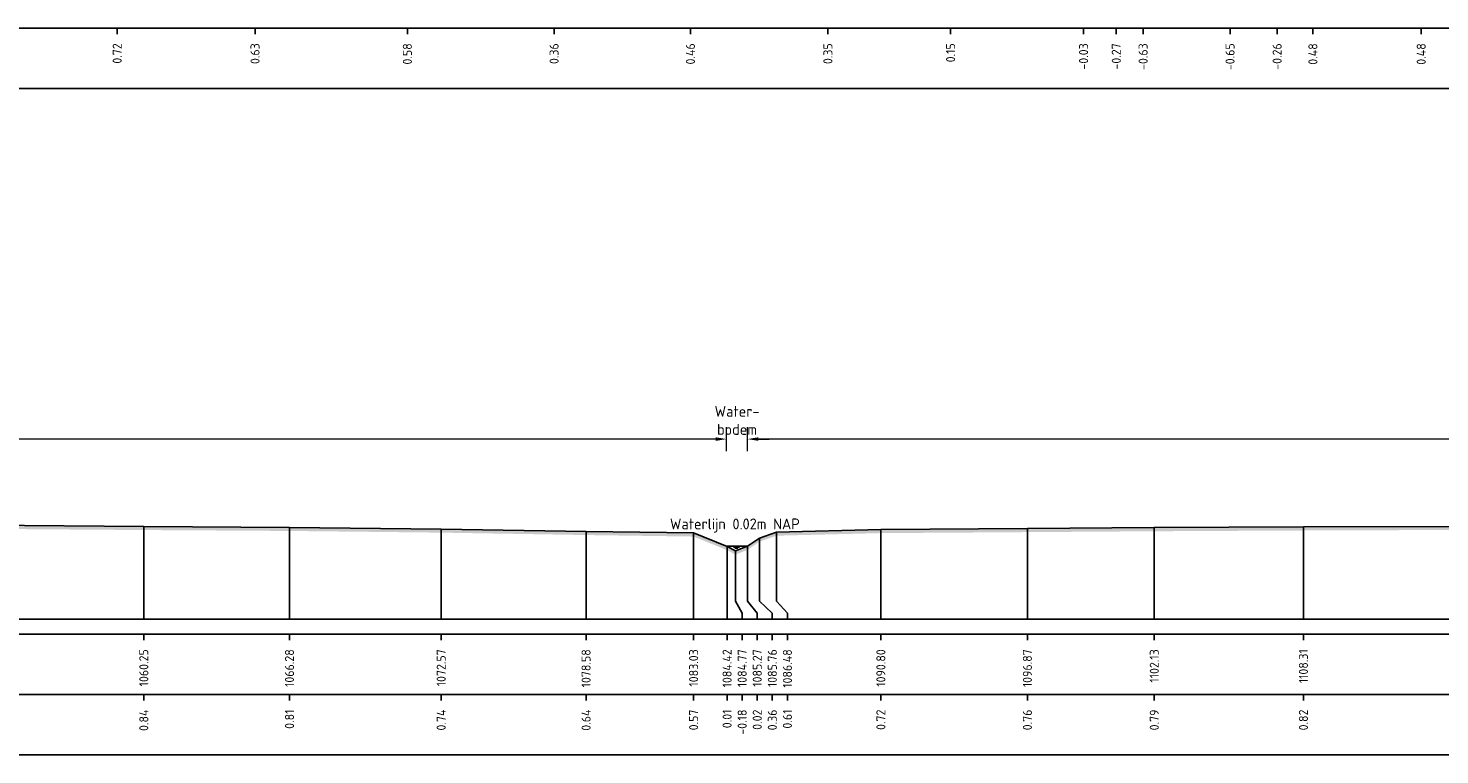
# Model space of a CAD drawing. Header units: metres. Extents: x 128583 to 136452, y 412329 to 415128.
# Tile 156 of 256: x 134681 to 134739, y 414688 to 414718. Entities that reach past the tile are written whole.
import ezdxf
from ezdxf.enums import TextEntityAlignment as Align

# ---------------------------------------------------------------- set-up
doc = ezdxf.new("R2010")
doc.units = ezdxf.units.M
doc.header["$PDMODE"] = 35
doc.header["$PDSIZE"] = 0.075
for name, color, linetype, lineweight in [('X-ME-AL-PROFIEL_HUIDIG MAAIVELD-GD', 8, 'Continuous', 0), ('X-XX-AL-DETAIL1-M', 7, 'Continuous', 18), ('X-XX-AL-NAP-T18', 7, 'Continuous', 18)]:
    doc.layers.add(name, color=color, linetype=linetype, lineweight=lineweight)
for name, color, linetype in [('X-ME-AL-PROFIEL_MAAIVELD-GD', 8, 'Continuous'), ('X-ME-AL-PROFIEL_WATERLIJN-GD', 150, 'Continuous'), ('X-ME-AL-PROFIELRASTER-S', 7, 'Continuous')]:
    doc.layers.add(name, color=color, linetype=linetype)
doc.styles.add('NLCS-ISO-ANNOTATIEF-T18', font='NLCS-ISO.ttf', dxfattribs={"height": 1.8})
doc.styles.add('NLCS-ISO-ANNOTATIVE-T18', font='NLCS-ISO.ttf', dxfattribs={"height": 1.8})
doc.dimstyles.new('NLCS-ANNOTATIEF-T18-PIJL_L2_H0', dxfattribs={"dimtxt": 2.5, "dimasz": 1.8, "dimexe": 2, "dimexo": 2, "dimgap": 0.7, "dimtad": 1, "dimzin": 0, "dimdsep": 46, "dimtxsty": 'NLCS-ISO-ANNOTATIEF-T18', "dimcen": 0, "dimdle": 2, "dimclrd": 256, "dimclre": 256, "dimclrt": 10, "dimaunit": 2, "dimadec": 0, "dimazin": 0, "dimtfac": 1, "dimtdec": 3, "dimtofl": 0, "dimtmove": 0, "dimatfit": 3, "dimfxl": 2, "dimfxlon": 1, "dimtfillclr": 256, "dimtolj": 1, "dimtzin": 0, "dimlwd": -1, "dimlwe": -1, "dimarcsym": 0})

# ---------------------------------------------------------------- blocks, each defined once
blk = doc.blocks.new('SAL-PROFIELRASTER_BALK_EIND1-D')
at = {"color": 0, "linetype": 'ByBlock', "lineweight": -2, "flags": 128}
for points in [[(0, 0), (1, 0)], [(0, -2.5), (1, -2.5)], [(0, -12.5), (1, -12.5)]]:
    blk.add_lwpolyline(points, dxfattribs=at)
blk = doc.blocks.new('SAL-PROFIELRASTER_BALK_EIND2-D')
at = {"color": 0, "linetype": 'ByBlock', "lineweight": -2}
blk.add_line((1, -12.5), (0, -12.5), dxfattribs=at)
blk = doc.blocks.new('SAL-PROFIELRASTER_BALK_DATA-D')
at = {"color": 0, "linetype": 'ByBlock', "lineweight": -2}
blk.add_lwpolyline([(0, -3.5), (0, -2.5)], dxfattribs=at)
at = {"color": 0, "linetype": 'ByBlock', "lineweight": -2, "style": 'NLCS-ISO-ANNOTATIVE-T18'}
blk.add_attdef('GETAL', text='', height=1.5, rotation=90, dxfattribs=at).set_placement((0.75, -5), align=Align.RIGHT)
blk = doc.blocks.new('SAL-PROFIELRASTER_AANHAAL-D')
at = {"color": 9, "linetype": 'ByBlock', "lineweight": -2, "flags": 128}
blk.add_lwpolyline([(0, 1), (0, 0)], dxfattribs=at)
blk = doc.blocks.new('SAL-PROFIELRASTER_AANHAAL_STAGGER-D')
at = {"color": 9, "linetype": 'ByBlock', "lineweight": -2, "flags": 128}
for points in [[(0, 0), (0, -0.25)], [(0, -0.25), (1, -0.75)], [(1, -0.75), (1, -1)]]:
    blk.add_lwpolyline(points, dxfattribs=at)
blk = doc.blocks.new('*D293')
at = {"layer": 'Defpoints', "color": 0, "transparency": 16777216}
for p in [(134591.668, 414700.734), (134591.668, 414696.255), (134709.666, 414696.288)]:
    blk.add_point(p, dxfattribs=at)
at = {"layer": 'X-XX-AL-DETAIL1-M', "transparency": 16777216}
for p, q in [((134591.668, 414700.234), (134591.668, 414701.234)), ((134709.666, 414700.234), (134709.666, 414701.234)), ((134709.216, 414700.734), (134592.118, 414700.734))]:
    blk.add_line(p, q, dxfattribs=at)
for points in [[(134592.118, 414700.809), (134592.118, 414700.659), (134591.668, 414700.734)], [(134709.216, 414700.809), (134709.216, 414700.659), (134709.666, 414700.734)]]:
    blk.add_solid(points, dxfattribs=at)
at = {"layer": 'X-XX-AL-DETAIL1-M', "color": 10, "transparency": 16777216, "insert": (134650.667, 414701.134), "char_height": 0.45, "attachment_point": 5, "style": 'NLCS-ISO-ANNOTATIEF-T18'}
blk.add_mtext('\\A1;Gras', dxfattribs=at)
blk = doc.blocks.new('*D294')
at = {"layer": 'Defpoints', "color": 0, "transparency": 16777216}
for p in [(134709.666, 414700.734), (134709.666, 414696.288), (134710.537, 414696.288)]:
    blk.add_point(p, dxfattribs=at)
at = {"layer": 'X-XX-AL-DETAIL1-M', "transparency": 16777216}
for p, q in [((134709.666, 414700.234), (134709.666, 414701.234)), ((134710.537, 414700.234), (134710.537, 414701.234)), ((134709.216, 414700.734), (134708.766, 414700.734)), ((134710.987, 414700.734), (134711.437, 414700.734))]:
    blk.add_line(p, q, dxfattribs=at)
for points in [[(134709.216, 414700.809), (134709.216, 414700.659), (134709.666, 414700.734)], [(134710.987, 414700.809), (134710.987, 414700.659), (134710.537, 414700.734)]]:
    blk.add_solid(points, dxfattribs=at)
at = {"layer": 'X-XX-AL-DETAIL1-M', "color": 10, "transparency": 16777216, "insert": (134710.101, 414701.509), "char_height": 0.45, "attachment_point": 5, "style": 'NLCS-ISO-ANNOTATIEF-T18'}
blk.add_mtext('\\A1;Water-\\Pbodem', dxfattribs=at)
blk = doc.blocks.new('*D296')
at = {"layer": 'Defpoints', "color": 0, "transparency": 16777216}
for p in [(134710.537, 414700.734), (134710.537, 414696.288), (134819.675, 414696.347)]:
    blk.add_point(p, dxfattribs=at)
at = {"layer": 'X-XX-AL-DETAIL1-M', "transparency": 16777216}
for p, q in [((134710.537, 414700.234), (134710.537, 414701.234)), ((134819.675, 414700.234), (134819.675, 414701.234)), ((134819.225, 414700.734), (134710.987, 414700.734))]:
    blk.add_line(p, q, dxfattribs=at)
for points in [[(134710.987, 414700.809), (134710.987, 414700.659), (134710.537, 414700.734)], [(134819.225, 414700.809), (134819.225, 414700.659), (134819.675, 414700.734)]]:
    blk.add_solid(points, dxfattribs=at)
at = {"layer": 'X-XX-AL-DETAIL1-M', "color": 10, "transparency": 16777216, "insert": (134765.106, 414701.134), "char_height": 0.45, "attachment_point": 5, "style": 'NLCS-ISO-ANNOTATIEF-T18'}
blk.add_mtext('\\A1;Gras', dxfattribs=at)

msp = doc.modelspace()

# ---------------------------------------------------------------- hatches: boundary and pattern name
at = {"layer": 'X-ME-AL-PROFIEL_HUIDIG MAAIVELD-GD'}
h = msp.add_hatch(dxfattribs=at)
h.set_pattern_fill('AGR-MAAIVELD', color=256, scale=0.1, pattern_type=2)
h.set_pattern_definition([(45, (-1320.6644, -135.9693), (-0.5000001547, 0.5000001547), []), (45, (-1320.73584, -135.89786), (0, 1.0000003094), [0.707107, -0.707107]), (45, (-1320.8073, -135.8264), (0, 1.0000003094), [0.707107, -0.707107]), (45, (-1320.8797, -135.754), (0, 1.0000003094), [0.707107, -0.707107]), (45, (-1320.9501, -135.6836), (0, 1.0000003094), [0.707107, -0.707107]), (45, (-1321.02155, -135.61215), (0, 1.0000003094), [0.707107, -0.707107]), (45, (-1321.093, -135.5407), (0, 1.0000003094), [0.707107, -0.707107]), (315, (-1320.6644, -135.9693), (0.5000001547, 0.5000001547), []), (315, (-1320.593, -135.89786), (1.0000003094, -3e-16), [0.707107, -0.707107]), (315, (-1320.52155, -135.8264), (1.0000003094, -3e-16), [0.707107, -0.707107]), (315, (-1320.4491, -135.754), (1.0000003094, -3e-16), [0.707107, -0.707107]), (315, (-1320.3787, -135.6836), (1.0000003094, -3e-16), [0.707107, -0.707107]), (315, (-1320.3073, -135.61215), (1.0000003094, -3e-16), [0.707107, -0.707107]), (315, (-1320.23584, -135.5407), (1.0000003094, -3e-16), [0.707107, -0.707107])])
h.paths.add_polyline_path([(135130.822, 414699.114), (135130.822, 414698.964), (135129.337, 414698.773), (135127.342, 414698.343), (135124.008, 414697.948), (135120.642, 414697.437), (135117.21, 414697.156), (135116.452, 414696.653), (135115.85, 414696.007), (135115.385, 414695.623), (135114.935, 414695.626), (135114.669, 414695.992), (135113.764, 414696.846), (135110.444, 414697.147), (135106.232, 414697.157), (135102.86, 414697.07), (135097.486, 414697.237), (135092.581, 414697.201), (135087.895, 414697.229), (135082.839, 414697.216), (135078.094, 414697.267), (135073.508, 414697.255), (135067.892, 414697.189), (135063.632, 414697.149), (135058.591, 414697.072), (135053.949, 414697.046), (135049.488, 414697.076), (135045.153, 414697.107), (135040.087, 414697.019), (135035.966, 414696.981), (135031.528, 414697.008), (135026.668, 414697.055), (135022.273, 414697.009), (135018.737, 414696.879), (135014.137, 414696.848), (135010.42, 414696.859), (135005.463, 414697.007), (135000.624, 414697.071), (134995.686, 414697.037), (134990.237, 414697.128), (134985.914, 414696.933), (134980.087, 414697.092), (134974.995, 414697.113), (134970.103, 414697.058), (134965.803, 414697.02), (134960.793, 414697.021), (134956.394, 414696.879), (134951.781, 414696.998), (134947.787, 414696.915), (134942.478, 414697.073), (134937.694, 414697.014), (134931.758, 414696.907), (134927.415, 414696.673), (134920.762, 414696.725), (134916.101, 414696.299), (134912.227, 414695.852), (134909.522, 414695.651), (134907.285, 414695.851), (134903.714, 414696.74), (134898.976, 414696.764), (134894.011, 414696.798), (134888.128, 414696.873), (134883.209, 414696.868), (134877.845, 414696.939), (134873.033, 414696.952), (134867.434, 414697.018), (134863.33, 414696.876), (134857.423, 414696.868), (134851.612, 414696.98), (134845.512, 414696.966), (134840.548, 414696.893), (134834.544, 414696.955), (134829.617, 414696.745), (134824.643, 414696.719), (134821.845, 414696.565), (134821.012, 414696.195), (134820.527, 414695.889), (134820.122, 414695.868), (134819.675, 414696.197), (134818.59, 414696.763), (134814.474, 414696.837), (134809.569, 414696.735), (134804.318, 414696.862), (134799.297, 414696.758), (134793.083, 414696.976), (134787.869, 414696.858), (134781.847, 414696.986), (134775.906, 414697.046), (134769.622, 414697.121), (134764.418, 414697.002), (134758.056, 414697.09), (134751.748, 414697.077), (134746.434, 414696.886), (134740, 414696.965), (134733.579, 414696.943), (134727.397, 414696.911), (134722.137, 414696.875), (134716.064, 414696.834), (134711.742, 414696.728), (134711.028, 414696.478), (134710.537, 414696.138), (134710.038, 414695.943), (134709.689, 414696.129), (134708.301, 414696.692), (134703.844, 414696.754), (134697.839, 414696.854), (134691.55, 414696.924), (134685.512, 414696.961), (134678.909, 414697.011), (134672.548, 414697.086), (134667.542, 414697), (134660.821, 414697.153), (134655.765, 414696.926), (134650.665, 414697.042), (134644.962, 414697.19), (134639.421, 414697.129), (134633.359, 414697.131), (134627.851, 414697.093), (134622.947, 414696.87), (134616.517, 414696.919), (134610.313, 414696.985), (134603.806, 414696.941), (134598.265, 414696.853), (134592.36, 414696.684), (134591.841, 414696.44), (134591.668, 414696.105), (134591.32, 414695.936), (134590.689, 414695.92), (134590.512, 414696.105), (134589.618, 414696.622), (134584.371, 414696.725), (134579.026, 414696.844), (134573.051, 414696.848), (134567.884, 414696.804), (134561.167, 414696.942), (134555.023, 414696.926), (134548.975, 414697.042), (134545.91, 414696.867), (134543.388, 414696.88), (134540.428, 414696.98), (134533.846, 414696.85), (134527.021, 414696.98), (134521.271, 414696.764), (134515.164, 414696.824), (134508.322, 414696.934), (134502.583, 414696.822), (134500.667, 414696.603), (134497.202, 414696.806), (134491.06, 414696.634), (134483.646, 414696.732), (134478.951, 414696.602), (134474.463, 414696.603), (134472.979, 414695.862), (134471.028, 414695.468), (134467.425, 414695.487), (134466.312, 414695.85), (134464.956, 414696.088), (134459.443, 414696.265), (134454.357, 414696.473), (134448.659, 414696.581), (134443.009, 414696.476), (134436.927, 414696.7), (134430.613, 414696.748), (134424.898, 414696.841), (134419.353, 414696.806), (134412.604, 414696.869), (134407.391, 414696.842), (134401.349, 414696.9), (134398.772, 414696.737), (134394.64, 414696.736), (134393.832, 414695.882), (134393.31, 414695.787), (134392.963, 414695.909), (134392.119, 414696.712), (134386.511, 414697.039), (134381.04, 414697.063), (134375.655, 414697.032), (134369.685, 414697.065), (134363.815, 414697.051), (134357.294, 414697.074), (134351.323, 414697.029), (134345.618, 414697.02), (134339.415, 414696.988), (134334.577, 414696.902), (134329.859, 414696.8), (134325.799, 414696.7), (134324.96, 414695.982), (134324.086, 414695.595), (134323.611, 414695.594), (134323.348, 414695.952), (134322.08, 414696.715), (134318.41, 414696.917), (134312.978, 414696.926), (134307.11, 414696.96), (134301.315, 414696.924), (134295.918, 414696.915), (134289.271, 414697.067), (134284.078, 414696.978), (134278.813, 414696.944), (134273.449, 414696.808), (134266.54, 414697.05), (134261.044, 414696.972), (134257.309, 414696.775), (134254.362, 414696.598), (134253.841, 414695.847), (134253.166, 414695.698), (134252.84, 414695.699), (134252.22, 414695.857), (134251.398, 414696.726), (134246.164, 414696.947), (134240.662, 414697.049), (134234.487, 414697.081), (134229.778, 414697.041), (134224.839, 414696.973), (134218.869, 414696.905), (134212.549, 414696.988), (134205.927, 414697.052), (134200.858, 414696.919), (134194.999, 414697.003), (134190.115, 414696.921), (134185.268, 414696.818), (134182.632, 414696.746), (134181.445, 414696.105), (134181.237, 414695.878), (134180.652, 414696.093), (134179.916, 414696.563), (134178.664, 414696.903), (134174.404, 414696.843), (134169.472, 414696.766), (134161.799, 414696.952), (134156.946, 414696.983), (134152.995, 414696.854), (134151.599, 414696.422), (134150.797, 414696.301), (134148.005, 414696.918), (134142.758, 414696.973), (134136.736, 414696.773), (134132.259, 414696.724), (134127.56, 414696.977), (134122.262, 414696.971), (134115.346, 414696.928), (134114.001, 414696.635), (134112.898, 414696.055), (134112.534, 414695.827), (134112.235, 414696.042), (134111.41, 414696.546), (134110.355, 414696.857), (134106.194, 414696.945), (134102.704, 414696.783), (134098.992, 414697.001), (134094.425, 414696.968), (134091.125, 414696.487), (134088.665, 414696.797), (134083.376, 414697.001), (134078.416, 414696.97), (134074.911, 414696.778), (134071.542, 414696.953), (134067.822, 414696.937), (134061.638, 414696.895), (134057.619, 414696.566), (134054.203, 414696.995), (134050.766, 414696.77), (134045.998, 414696.987), (134042.547, 414696.775), (134040.795, 414696.534), (134040.32, 414695.979), (134039.683, 414695.812), (134039.41, 414695.974), (134038.882, 414696.356), (134037.669, 414696.943), (134031.576, 414697.006), (134028.4, 414696.711), (134023.254, 414696.985), (134018.607, 414697.016), (134015.298, 414696.567), (134011.502, 414696.997), (134005.577, 414696.978), (134002.345, 414696.816), (133998.852, 414697), (133991.58, 414697.038), (133988.516, 414696.577), (133984.934, 414696.993), (133979.604, 414696.926), (133973.464, 414697.074), (133968.058, 414696.89), (133966.757, 414696.414), (133966.211, 414695.838), (133965.722, 414695.644), (133965.32, 414695.643), (133965.067, 414695.832), (133964.345, 414696.519), (133963.273, 414696.943), (133959.009, 414697.042), (133955.328, 414696.963), (133949.652, 414697.047), (133944.843, 414696.8), (133938.604, 414697.024), (133931.768, 414697.041), (133927.916, 414696.528), (133924.312, 414697.011), (133921.325, 414696.932), (133917.266, 414697.045), (133915.056, 414696.904), (133912.34, 414697.036), (133905.335, 414696.992), (133901.702, 414696.611), (133898.602, 414696.962), (133893.633, 414697.077), (133889.237, 414697.034), (133884.744, 414697.097), (133878.913, 414697.07), (133876.372, 414696.811), (133875.071, 414695.854), (133874.702, 414695.611), (133874.388, 414695.606), (133874.145, 414695.858), (133873.033, 414696.739), (133869.604, 414696.876), (133865.181, 414696.936), (133860.122, 414696.871), (133853.529, 414697.023), (133848.596, 414696.953), (133843.327, 414696.847), (133837.239, 414696.903), (133831.959, 414696.664), (133831.425, 414696.38), (133831.21, 414696.386), (133830.567, 414696.751), (133826.033, 414696.912), (133821.742, 414696.961), (133816.297, 414696.941), (133810.504, 414696.914), (133804.661, 414696.904), (133799.466, 414696.866), (133794.492, 414696.778), (133792.957, 414696.619), (133792.157, 414695.854), (133791.908, 414695.572), (133791.446, 414695.562), (133791.309, 414695.841), (133790.061, 414696.583), (133784.831, 414697.015), (133779.377, 414697.024), (133774.918, 414696.851), (133769.335, 414696.917), (133765.603, 414696.796), (133765.12, 414696.447), (133764.729, 414696.284), (133764.522, 414696.304), (133764.17, 414696.46), (133763.49, 414696.777), (133756.814, 414696.893), (133751.49, 414696.974), (133746.124, 414696.971), (133742.331, 414696.779), (133739.001, 414696.603), (133738.641, 414696.37), (133737.706, 414696.667), (133733.027, 414696.883), (133726.155, 414696.942), (133721.455, 414696.92), (133714.875, 414696.673), (133714.242, 414695.872), (133713.481, 414695.617), (133712.877, 414695.622), (133712.483, 414695.85), (133711.169, 414696.663), (133711.026, 414696.666), (133705.757, 414696.852), (133699.866, 414696.938), (133694.164, 414696.919), (133688.262, 414696.748), (133681.414, 414696.93), (133675.592, 414696.901), (133670.714, 414696.783), (133665.323, 414696.841), (133659.551, 414696.816), (133653.701, 414696.882), (133647.901, 414696.914), (133642.25, 414696.903), (133636.643, 414696.977), (133630.617, 414696.947), (133625.267, 414697.094), (133625.267, 414697.244), (133630.617, 414697.097), (133636.643, 414697.127), (133642.25, 414697.053), (133647.901, 414697.064), (133653.701, 414697.032), (133659.551, 414696.966), (133665.323, 414696.991), (133670.714, 414696.933), (133675.592, 414697.051), (133681.414, 414697.08), (133688.262, 414696.898), (133694.164, 414697.069), (133699.866, 414697.088), (133705.757, 414697.002), (133711.026, 414696.816), (133711.169, 414696.813), (133712.483, 414696), (133712.877, 414695.772), (133713.481, 414695.767), (133714.242, 414696.022), (133714.875, 414696.823), (133721.455, 414697.07), (133726.155, 414697.092), (133733.027, 414697.033), (133737.706, 414696.817), (133738.641, 414696.52), (133739.001, 414696.753), (133742.331, 414696.929), (133746.124, 414697.121), (133751.49, 414697.124), (133756.814, 414697.043), (133763.49, 414696.927), (133764.17, 414696.61), (133764.522, 414696.454), (133764.729, 414696.434), (133765.12, 414696.597), (133765.603, 414696.946), (133769.335, 414697.067), (133774.918, 414697.001), (133779.377, 414697.174), (133784.831, 414697.165), (133790.061, 414696.733), (133791.309, 414695.991), (133791.446, 414695.712), (133791.908, 414695.722), (133792.157, 414696.004), (133792.957, 414696.769), (133794.492, 414696.928), (133799.466, 414697.016), (133804.661, 414697.054), (133810.504, 414697.064), (133816.297, 414697.091), (133821.742, 414697.111), (133826.033, 414697.062), (133830.567, 414696.901), (133831.21, 414696.536), (133831.425, 414696.53), (133831.959, 414696.814), (133837.239, 414697.053), (133843.327, 414696.997), (133848.596, 414697.103), (133853.529, 414697.173), (133860.122, 414697.021), (133865.181, 414697.086), (133869.604, 414697.026), (133873.033, 414696.889), (133874.145, 414696.008), (133874.388, 414695.756), (133874.702, 414695.761), (133875.071, 414696.004), (133876.372, 414696.961), (133878.913, 414697.22), (133884.744, 414697.247), (133889.237, 414697.184), (133893.633, 414697.227), (133898.602, 414697.112), (133901.702, 414696.761), (133905.335, 414697.142), (133912.34, 414697.186), (133915.056, 414697.054), (133917.266, 414697.195), (133921.325, 414697.082), (133924.312, 414697.161), (133927.916, 414696.678), (133931.768, 414697.191), (133938.604, 414697.174), (133944.843, 414696.95), (133949.652, 414697.197), (133955.328, 414697.113), (133959.009, 414697.192), (133963.273, 414697.093), (133964.345, 414696.669), (133965.067, 414695.982), (133965.32, 414695.793), (133965.722, 414695.794), (133966.211, 414695.988), (133966.757, 414696.564), (133968.058, 414697.04), (133973.464, 414697.224), (133979.604, 414697.076), (133984.934, 414697.143), (133988.516, 414696.727), (133991.58, 414697.188), (133998.852, 414697.15), (134002.345, 414696.966), (134005.577, 414697.128), (134011.502, 414697.147), (134015.298, 414696.717), (134018.607, 414697.166), (134023.254, 414697.135), (134028.4, 414696.861), (134031.576, 414697.156), (134037.669, 414697.093), (134038.882, 414696.506), (134039.41, 414696.124), (134039.683, 414695.962), (134040.32, 414696.129), (134040.795, 414696.684), (134042.547, 414696.925), (134045.998, 414697.137), (134050.766, 414696.92), (134054.203, 414697.145), (134057.619, 414696.716), (134061.638, 414697.045), (134067.822, 414697.087), (134071.542, 414697.103), (134074.911, 414696.928), (134078.416, 414697.12), (134083.376, 414697.151), (134088.665, 414696.947), (134091.125, 414696.637), (134094.425, 414697.118), (134098.992, 414697.151), (134102.704, 414696.933), (134106.194, 414697.095), (134110.355, 414697.007), (134111.41, 414696.696), (134112.235, 414696.192), (134112.534, 414695.977), (134112.898, 414696.205), (134114.001, 414696.785), (134115.346, 414697.078), (134122.262, 414697.121), (134127.56, 414697.127), (134132.259, 414696.874), (134136.736, 414696.923), (134142.758, 414697.123), (134148.005, 414697.068), (134150.797, 414696.451), (134151.599, 414696.572), (134152.995, 414697.004), (134156.946, 414697.133), (134161.799, 414697.102), (134169.472, 414696.916), (134174.404, 414696.993), (134178.664, 414697.053), (134179.916, 414696.713), (134180.652, 414696.243), (134181.237, 414696.028), (134181.445, 414696.255), (134182.632, 414696.896), (134185.268, 414696.968), (134190.115, 414697.071), (134194.999, 414697.153), (134200.858, 414697.069), (134205.927, 414697.202), (134212.549, 414697.138), (134218.869, 414697.055), (134224.839, 414697.123), (134229.778, 414697.191), (134234.487, 414697.231), (134240.662, 414697.199), (134246.164, 414697.097), (134251.398, 414696.876), (134252.22, 414696.007), (134252.84, 414695.849), (134253.166, 414695.848), (134253.841, 414695.997), (134254.362, 414696.748), (134257.309, 414696.925), (134261.044, 414697.122), (134266.54, 414697.2), (134273.449, 414696.958), (134278.813, 414697.094), (134284.078, 414697.128), (134289.271, 414697.217), (134295.918, 414697.065), (134301.315, 414697.074), (134307.11, 414697.11), (134312.978, 414697.076), (134318.41, 414697.067), (134322.08, 414696.865), (134323.348, 414696.102), (134323.611, 414695.744), (134324.086, 414695.745), (134324.96, 414696.132), (134325.799, 414696.85), (134329.859, 414696.95), (134334.577, 414697.052), (134339.415, 414697.138), (134345.618, 414697.17), (134351.323, 414697.179), (134357.294, 414697.224), (134363.815, 414697.201), (134369.685, 414697.215), (134375.655, 414697.182), (134381.04, 414697.213), (134386.511, 414697.189), (134392.119, 414696.862), (134392.963, 414696.059), (134393.31, 414695.937), (134393.832, 414696.032), (134394.64, 414696.886), (134398.772, 414696.887), (134401.349, 414697.05), (134407.391, 414696.992), (134412.604, 414697.019), (134419.353, 414696.956), (134424.898, 414696.991), (134430.613, 414696.898), (134436.927, 414696.85), (134443.009, 414696.626), (134448.659, 414696.731), (134454.357, 414696.623), (134459.443, 414696.415), (134464.956, 414696.238), (134466.312, 414696), (134467.425, 414695.637), (134471.028, 414695.618), (134472.979, 414696.012), (134474.463, 414696.753), (134478.951, 414696.752), (134483.646, 414696.882), (134491.06, 414696.784), (134497.202, 414696.956), (134500.667, 414696.753), (134502.583, 414696.972), (134508.322, 414697.084), (134515.164, 414696.974), (134521.271, 414696.914), (134527.021, 414697.13), (134533.846, 414697), (134540.428, 414697.13), (134543.388, 414697.03), (134545.91, 414697.017), (134548.975, 414697.192), (134555.023, 414697.076), (134561.167, 414697.092), (134567.884, 414696.954), (134573.051, 414696.998), (134579.026, 414696.994), (134584.371, 414696.875), (134589.618, 414696.772), (134590.512, 414696.255), (134590.689, 414696.07), (134591.32, 414696.086), (134591.668, 414696.255), (134591.841, 414696.59), (134592.36, 414696.834), (134598.265, 414697.003), (134603.806, 414697.091), (134610.313, 414697.135), (134616.517, 414697.069), (134622.947, 414697.02), (134627.851, 414697.243), (134633.359, 414697.281), (134639.421, 414697.279), (134644.962, 414697.34), (134650.665, 414697.192), (134655.765, 414697.076), (134660.821, 414697.303), (134667.542, 414697.15), (134672.548, 414697.236), (134678.909, 414697.161), (134685.512, 414697.111), (134691.55, 414697.074), (134697.839, 414697.004), (134703.844, 414696.904), (134708.301, 414696.842), (134709.689, 414696.279), (134710.038, 414696.093), (134710.537, 414696.288), (134711.028, 414696.628), (134711.742, 414696.878), (134716.064, 414696.984), (134722.137, 414697.025), (134727.397, 414697.061), (134733.579, 414697.093), (134740, 414697.115), (134746.434, 414697.036), (134751.748, 414697.227), (134758.056, 414697.24), (134764.418, 414697.152), (134769.622, 414697.271), (134775.906, 414697.196), (134781.847, 414697.136), (134787.869, 414697.008), (134793.083, 414697.126), (134799.297, 414696.908), (134804.318, 414697.012), (134809.569, 414696.885), (134814.474, 414696.987), (134818.59, 414696.913), (134819.675, 414696.347), (134820.122, 414696.018), (134820.527, 414696.039), (134821.012, 414696.345), (134821.845, 414696.715), (134824.643, 414696.869), (134829.617, 414696.895), (134834.544, 414697.105), (134840.548, 414697.043), (134845.512, 414697.116), (134851.612, 414697.13), (134857.423, 414697.018), (134863.33, 414697.026), (134867.434, 414697.168), (134873.033, 414697.102), (134877.845, 414697.089), (134883.209, 414697.018), (134888.128, 414697.023), (134894.011, 414696.948), (134898.976, 414696.914), (134903.714, 414696.89), (134907.285, 414696.001), (134909.522, 414695.801), (134912.227, 414696.002), (134916.101, 414696.449), (134920.762, 414696.875), (134927.415, 414696.823), (134931.758, 414697.057), (134937.694, 414697.164), (134942.478, 414697.223), (134947.787, 414697.065), (134951.781, 414697.148), (134956.394, 414697.029), (134960.793, 414697.171), (134965.803, 414697.17), (134970.103, 414697.208), (134974.995, 414697.263), (134980.087, 414697.242), (134985.914, 414697.083), (134990.237, 414697.278), (134995.686, 414697.187), (135000.624, 414697.221), (135005.463, 414697.157), (135010.42, 414697.009), (135014.137, 414696.998), (135018.737, 414697.029), (135022.273, 414697.159), (135026.668, 414697.205), (135031.528, 414697.158), (135035.966, 414697.131), (135040.087, 414697.169), (135045.153, 414697.257), (135049.488, 414697.226), (135053.949, 414697.196), (135058.591, 414697.222), (135063.632, 414697.299), (135067.892, 414697.339), (135073.508, 414697.405), (135078.094, 414697.417), (135082.839, 414697.366), (135087.895, 414697.379), (135092.581, 414697.351), (135097.486, 414697.387), (135102.86, 414697.22), (135106.232, 414697.307), (135110.444, 414697.297), (135113.764, 414696.996), (135114.669, 414696.142), (135114.935, 414695.776), (135115.385, 414695.773), (135115.85, 414696.157), (135116.452, 414696.803), (135117.21, 414697.306), (135120.642, 414697.587), (135124.008, 414698.098), (135127.342, 414698.493), (135129.337, 414698.923)])

# ---------------------------------------------------------------- linework, layer by layer
at = {"layer": 'X-ME-AL-PROFIEL_MAAIVELD-GD'}
msp.add_lwpolyline([(134678.909, 414697.161), (134685.512, 414697.111), (134691.55, 414697.074), (134697.839, 414697.004), (134703.844, 414696.904), (134708.301, 414696.842), (134709.689, 414696.279), (134710.038, 414696.093), (134710.537, 414696.288), (134711.028, 414696.628), (134711.742, 414696.878), (134716.064, 414696.984), (134722.137, 414697.025), (134727.397, 414697.061), (134733.579, 414697.093), (134740, 414697.115)], dxfattribs=at)
at = {"layer": 'X-ME-AL-PROFIEL_WATERLIJN-GD'}
for points in [[(134710.537, 414696.288), (134709.666, 414696.288)], [(134709.958, 414696.246), (134710.208, 414696.246)], [(134710.014, 414696.209), (134710.139, 414696.209)]]:
    msp.add_lwpolyline(points, dxfattribs=at)

# ---------------------------------------------------------------- block references
at = {"layer": 'X-ME-AL-PROFIELRASTER-S', "xscale": 1506.179758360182, "yscale": 0.25, "zscale": 1506.179758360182}
for name, p in [('SAL-PROFIELRASTER_BALK_EIND1-D', (133884.777, 414720.894)), ('SAL-PROFIELRASTER_BALK_EIND2-D', (133884.777, 414718.394)), ('SAL-PROFIELRASTER_BALK_EIND1-D', (133625.267, 414693.269)), ('SAL-PROFIELRASTER_BALK_EIND2-D', (133625.267, 414690.769))]:
    msp.add_blockref(name, p, dxfattribs=at)
at = {"layer": 'X-ME-AL-PROFIELRASTER-S', "xscale": 0.25, "yscale": 0.25, "zscale": 0.25}
for p, values in [((134684.407, 414718.394), {'GETAL': '0.72'}), ((134690.122, 414718.394), {'GETAL': '0.63'}), ((134696.437, 414718.394), {'GETAL': '0.58'}), ((134702.518, 414718.394), {'GETAL': '0.36'}), ((134708.169, 414718.394), {'GETAL': '0.46'}), ((134713.867, 414718.394), {'GETAL': '0.35'}), ((134718.952, 414718.394), {'GETAL': '0.15'}), ((134724.465, 414718.394), {'GETAL': '-0.03'}), ((134725.821, 414718.394), {'GETAL': '-0.27'}), ((134726.934, 414718.394), {'GETAL': '-0.63'}), ((134730.537, 414718.394), {'GETAL': '-0.65'}), ((134732.489, 414718.394), {'GETAL': '-0.26'}), ((134733.972, 414718.394), {'GETAL': '0.48'}), ((134738.461, 414718.394), {'GETAL': '0.48'}), ((134685.512, 414693.269), {'GETAL': '1060.25'}), ((134685.512, 414693.269), {'GETAL': '1060.25'}), ((134691.55, 414693.269), {'GETAL': '1066.28'}), ((134691.55, 414693.269), {'GETAL': '1066.28'}), ((134697.839, 414693.269), {'GETAL': '1072.57'}), ((134697.839, 414693.269), {'GETAL': '1072.57'}), ((134703.844, 414693.269), {'GETAL': '1078.58'}), ((134703.844, 414693.269), {'GETAL': '1078.58'}), ((134708.301, 414693.269), {'GETAL': '1083.03'}), ((134708.301, 414693.269), {'GETAL': '1083.03'}), ((134709.689, 414693.269), {'GETAL': '1084.42'}), ((134709.689, 414693.269), {'GETAL': '1084.42'}), ((134710.314, 414693.269), {'GETAL': '1084.77'}), ((134710.939, 414693.269), {'GETAL': '1085.27'}), ((134710.939, 414693.269), {'GETAL': '1085.27'}), ((134711.564, 414693.269), {'GETAL': '1085.76'}), ((134711.564, 414693.269), {'GETAL': '1085.76'}), ((134712.189, 414693.269), {'GETAL': '1086.48'}), ((134712.189, 414693.269), {'GETAL': '1086.48'}), ((134716.064, 414693.269), {'GETAL': '1090.80'}), ((134716.064, 414693.269), {'GETAL': '1090.80'}), ((134722.137, 414693.269), {'GETAL': '1096.87'}), ((134722.137, 414693.269), {'GETAL': '1096.87'}), ((134727.397, 414693.269), {'GETAL': '1102.13'}), ((134727.397, 414693.269), {'GETAL': '1102.13'}), ((134733.579, 414693.269), {'GETAL': '1108.31'}), ((134733.579, 414693.269), {'GETAL': '1108.31'}), ((134685.512, 414690.769), {'GETAL': '0.84'}), ((134691.55, 414690.769), {'GETAL': '0.81'}), ((134697.839, 414690.769), {'GETAL': '0.74'}), ((134703.844, 414690.769), {'GETAL': '0.64'}), ((134708.301, 414690.769), {'GETAL': '0.57'}), ((134709.689, 414690.769), {'GETAL': '0.01'}), ((134710.314, 414690.769), {'GETAL': '-0.18'}), ((134710.939, 414690.769), {'GETAL': '0.02'}), ((134711.564, 414690.769), {'GETAL': '0.36'}), ((134712.189, 414690.769), {'GETAL': '0.61'}), ((134716.064, 414690.769), {'GETAL': '0.72'}), ((134722.137, 414690.769), {'GETAL': '0.76'}), ((134727.397, 414690.769), {'GETAL': '0.79'}), ((134733.579, 414690.769), {'GETAL': '0.82'})]:
    msp.add_blockref('SAL-PROFIELRASTER_BALK_DATA-D', p, dxfattribs=at).add_auto_attribs(values)
at = {"layer": 'X-ME-AL-PROFIELRASTER-S'}
for p, yscale in [((134685.512, 414693.269), 3.842), ((134685.512, 414693.269), 3.842), ((134691.55, 414693.269), 3.805), ((134691.55, 414693.269), 3.805), ((134697.839, 414693.269), 3.735), ((134697.839, 414693.269), 3.735), ((134703.844, 414693.269), 3.635), ((134703.844, 414693.269), 3.635), ((134708.301, 414693.269), 3.573), ((134708.301, 414693.269), 3.573), ((134711.742, 414694.269), 2.609), ((134711.742, 414694.269), 2.609), ((134716.064, 414693.269), 3.715), ((134716.064, 414693.269), 3.715), ((134722.137, 414693.269), 3.756), ((134722.137, 414693.269), 3.756), ((134727.397, 414693.269), 3.792), ((134727.397, 414693.269), 3.792), ((134733.579, 414693.269), 3.824), ((134733.579, 414693.269), 3.824), ((134709.689, 414693.269), 3.01), ((134709.689, 414693.269), 3.01), ((134710.038, 414694.269), 1.824), ((134710.537, 414694.269), 2.019), ((134710.537, 414694.269), 2.019), ((134711.028, 414694.269), 2.359), ((134711.028, 414694.269), 2.359)]:
    msp.add_blockref('SAL-PROFIELRASTER_AANHAAL-D', p, dxfattribs=dict(at, yscale=yscale))
for p, xscale, zscale in [((134710.038, 414694.269), 0.2754964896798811, 0.2754964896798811), ((134710.537, 414694.269), 0.4019398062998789, 0.4019398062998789), ((134710.537, 414694.269), 0.4019398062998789, 0.4019398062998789), ((134711.028, 414694.269), 0.5358660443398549, 0.5358660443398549), ((134711.028, 414694.269), 0.5358660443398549, 0.5358660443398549), ((134711.742, 414694.269), 0.446286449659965, 0.446286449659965), ((134711.742, 414694.269), 0.446286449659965, 0.446286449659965)]:
    msp.add_blockref('SAL-PROFIELRASTER_AANHAAL_STAGGER-D', p, dxfattribs=dict(at, xscale=xscale, zscale=zscale))

# ---------------------------------------------------------------- texts
at = {"layer": 'X-XX-AL-NAP-T18', "color": 10, "insert": (134707.318, 414696.855), "char_height": 0.45, "width": 15.43377, "attachment_point": 7, "style": 'NLCS-ISO-ANNOTATIEF-T18'}
msp.add_mtext('Waterlijn 0.02m NAP', dxfattribs=at)

# ---------------------------------------------------------------- dimensions: what is measured, and where the dimension line sits
at = {"layer": 'X-XX-AL-DETAIL1-M'}
for base, p1, p2, text, picture, middle in [((134709.666, 414700.734), (134710.537, 414696.288), (134709.666, 414696.288), 'Water-\\Pbodem', '*D294', (134710.101, 414700.734)), ((134591.668, 414700.734), (134709.666, 414696.288), (134591.668, 414696.255), 'Gras', '*D293', (134650.667, 414700.734)), ((134710.537, 414700.734), (134819.675, 414696.347), (134710.537, 414696.288), 'Gras', '*D296', (134765.106, 414700.734))]:
    dim = msp.add_linear_dim(base=base, p1=p1, p2=p2, text=text, dimstyle='NLCS-ANNOTATIEF-T18-PIJL_L2_H0', dxfattribs=at)
    dim.commit()
    dim.dimension.update_dxf_attribs({"geometry": picture, "text_midpoint": middle, "dimtype": 160})

doc.saveas('drawing.dxf')
